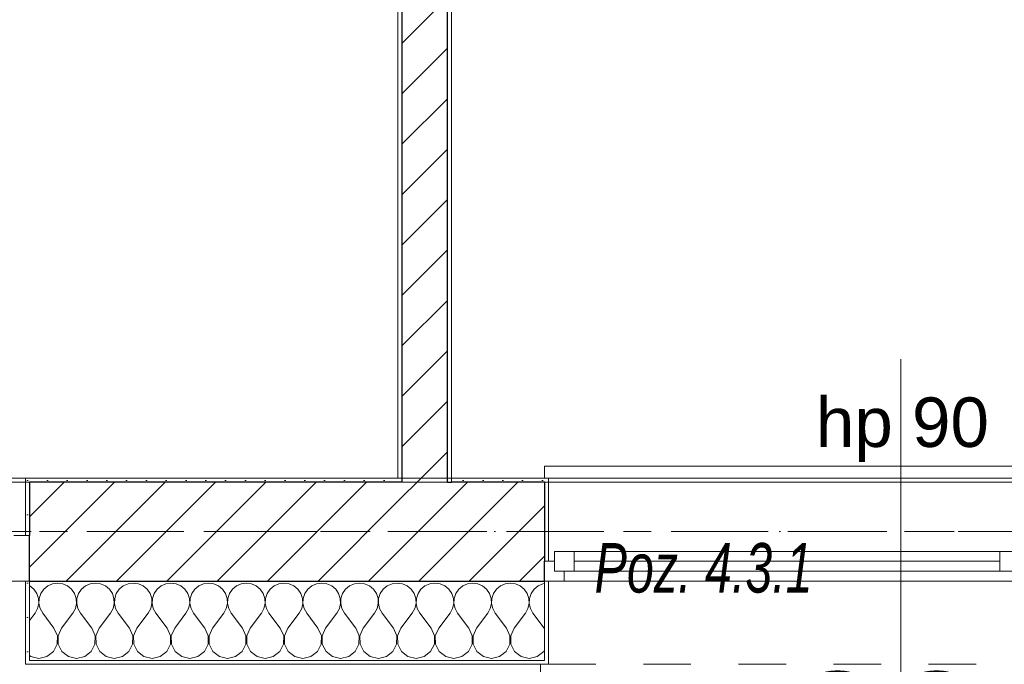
# Model space of a CAD drawing. Header units: millimetres. Extents: x -52968 to 399385, y -141133 to 110561.
# Tile 98 of 146: x 80380 to 82866, y -117378 to -115751. Entities that reach past the tile are written whole.
import ezdxf

# ---------------------------------------------------------------- set-up
doc = ezdxf.new("R2010")
doc.units = ezdxf.units.MM
for name, pattern in [('SIM-Wegliniec-21.07.2025-Parter$0$Kropki i Kreski', [360, 180, -90, 0, -90]), ('SIM-Wegliniec-21.07.2025-Parter$0$Przerywana', [240, 120, -120]), ('SIM-Wegliniec-21.07.2025-Parter$0$Przerywana długa', [390, 250, -140]), ('SIM-Wegliniec-21.07.2025-Parter$0$Przerywana podwójnie', [295, 125, -50, 70, -50])]:
    doc.linetypes.add(name, pattern=pattern)
doc.layers.add('_xref', color=250, linetype='Continuous')
for name, color, linetype, lineweight in [('SIM-Wegliniec-21.07.2025-Parter$0$Nowe_A-Balkony_Nr_pióra__89', 250, 'Continuous', 0), ('SIM-Wegliniec-21.07.2025-Parter$0$Nowe_A-Belki-Wieniec_Nr_pióra__69', 250, 'Continuous', 0), ('SIM-Wegliniec-21.07.2025-Parter$0$Nowe_A-Belki-Wieniec_Nr_pióra__90', 250, 'Continuous', 0), ('SIM-Wegliniec-21.07.2025-Parter$0$Nowe_A-Konstrukcja Opis_Nr_pióra__58', 250, 'Continuous', 0), ('SIM-Wegliniec-21.07.2025-Parter$0$Nowe_A-Osi_Nr_pióra__20', 250, 'Continuous', 0), ('SIM-Wegliniec-21.07.2025-Parter$0$Nowe_A-Posadzki_Nr_pióra__89', 250, 'Continuous', 0), ('SIM-Wegliniec-21.07.2025-Parter$0$Nowe_A-Płyta-Grunt_Nr_pióra__89', 250, 'Continuous', 0), ('SIM-Wegliniec-21.07.2025-Parter$0$Nowe_A-Strefy-Parter_Nr_pióra__94', 250, 'Continuous', 0), ('SIM-Wegliniec-21.07.2025-Parter$0$Nowe_A-Ściany-Działowe', 250, 'Continuous', 0), ('SIM-Wegliniec-21.07.2025-Parter$0$Nowe_A-Ściany-Działowe_Nr_pióra__27', 250, 'Continuous', 0), ('SIM-Wegliniec-21.07.2025-Parter$0$Nowe_A-Ściany-Działowe_Nr_pióra__47', 250, 'Continuous', 0), ('SIM-Wegliniec-21.07.2025-Parter$0$Nowe_A-Ściany-Zewnętrzne', 250, 'Continuous', 0), ('SIM-Wegliniec-21.07.2025-Parter$0$Nowe_A-Ściany-Zewnętrzne_Nr_pióra__174', 250, 'Continuous', 0), ('SIM-Wegliniec-21.07.2025-Parter$0$Nowe_A-Ściany-Zewnętrzne_Nr_pióra__27', 250, 'Continuous', 0), ('SIM-Wegliniec-21.07.2025-Parter$0$Nowe_A-Ściany-Zewnętrzne_Nr_pióra__47', 250, 'Continuous', 0), ('SIM-Wegliniec-21.07.2025-Parter$0$Nowe_A-Ściany-Zewnętrzne_Nr_pióra__67', 250, 'Continuous', 0), ('SIM-Wegliniec-21.07.2025-Parter$0$Nowe_Drzwi Archicad_Nr_pióra__23', 250, 'Continuous', 0), ('SIM-Wegliniec-21.07.2025-Parter$0$Nowe_Drzwi Archicad_Nr_pióra__27', 250, 'Continuous', 0), ('SIM-Wegliniec-21.07.2025-Parter$0$Nowe_Drzwi Archicad_Nr_pióra__47', 250, 'Continuous', 0), ('SIM-Wegliniec-21.07.2025-Parter$0$Nowe_Okna Archicada_Nr_pióra__23', 250, 'Continuous', 0), ('SIM-Wegliniec-21.07.2025-Parter$0$Nowe_Okna Archicada_Nr_pióra__27', 250, 'Continuous', 0), ('SIM-Wegliniec-21.07.2025-Parter$0$Nowe_Okna Archicada_Nr_pióra__3', 250, 'Continuous', 0), ('SIM-Wegliniec-21.07.2025-Parter$0$Nowe_Okna Archicada_Nr_pióra__47', 250, 'Continuous', 0), ('SIM-Wegliniec-21.07.2025-Parter$0$Nowe_Znaczniki okien Archicada_Nr_pióra__45', 250, 'Continuous', 0), ('SIM-Wegliniec-21.07.2025-Parter$0$Nowe_Znaczniki okien Archicada_Nr_pióra__7', 250, 'Continuous', 0)]:
    doc.layers.add(name, color=color, linetype=linetype, lineweight=lineweight)
doc.styles.add('SIM-Wegliniec-21.07.2025-Parter$0$STYL_AUTOMATYCZNY_1', font='arial.ttf')
doc.styles.add('SIM-Wegliniec-21.07.2025-Parter$0$STYL_AUTOMATYCZNY_6', font='arial.ttf', dxfattribs={"width": 0.7})
pattern_1 = [(0, (0, 0), (0, 86.60254), [0, -50]), (0, (25, 43.3), (0, 86.60254), [0, -50])]
pattern_2 = [(45, (0, 0), (-63.63961, 63.63961), [])]

# ---------------------------------------------------------------- blocks, each defined once
blk = doc.blocks.new('SIM-Wegliniec-21.07.2025-Parter')
at = {"layer": 'SIM-Wegliniec-21.07.2025-Parter$0$Nowe_A-Ściany-Działowe', "linetype": 'Continuous', "lineweight": 0, "true_color": 0x000000}
h = blk.add_hatch(dxfattribs=at)
h.set_pattern_fill('Tynk', color=18, style=0, pattern_type=2)
h.set_pattern_definition(pattern_1)
h.paths.add_polyline_path([(81335.1, -116907.6), (81345.1, -116907.6), (81345.1, -114612.6), (81335.1, -114612.6)])
at = {"layer": 'SIM-Wegliniec-21.07.2025-Parter$0$Nowe_A-Ściany-Działowe', "linetype": 'Continuous', "lineweight": 0}
h = blk.add_hatch(dxfattribs=at)
h.set_pattern_fill('Bloczki_ceramiczne', color=256, style=0, pattern_type=2)
h.set_pattern_definition(pattern_2)
h.paths.add_polyline_path([(81345.1, -116907.6), (81460.1, -116907.6), (81460.1, -114612.6), (81345.1, -114612.6)])
at = {"layer": 'SIM-Wegliniec-21.07.2025-Parter$0$Nowe_A-Ściany-Działowe', "linetype": 'Continuous', "lineweight": 0, "true_color": 0x000000}
h = blk.add_hatch(dxfattribs=at)
h.set_pattern_fill('Tynk', color=18, style=0, pattern_type=2)
h.set_pattern_definition(pattern_1)
h.paths.add_polyline_path([(81460.1, -114612.6), (81460.1, -116907.6), (81470.1, -116907.6), (81470.1, -114612.6)])
at = {"layer": 'SIM-Wegliniec-21.07.2025-Parter$0$Nowe_A-Ściany-Działowe', "linetype": 'Continuous', "lineweight": 0}
h = blk.add_hatch(dxfattribs=at)
h.set_pattern_fill('Bloczki_ceramiczne', color=256, style=0, pattern_type=2)
h.set_pattern_definition(pattern_2)
h.paths.add_polyline_path([(81460.1, -116907.6), (81345.1, -116907.6), (81345.1, -116917.6), (81460.1, -116917.6)])
at = {"layer": 'SIM-Wegliniec-21.07.2025-Parter$0$Nowe_A-Ściany-Działowe', "linetype": 'Continuous', "lineweight": 0, "true_color": 0x000000}
h = blk.add_hatch(dxfattribs=at)
h.set_pattern_fill('Tynk', color=18, style=0, pattern_type=2)
h.set_pattern_definition(pattern_1)
h.paths.add_polyline_path([(81470.1, -116907.6), (81460.1, -116907.6), (81460.1, -116917.6), (81470.1, -116917.6)])
at = {"layer": 'SIM-Wegliniec-21.07.2025-Parter$0$Nowe_A-Ściany-Zewnętrzne', "linetype": 'Continuous', "lineweight": 0}
h = blk.add_hatch(dxfattribs=at)
h.set_pattern_fill('Tynk', color=256, style=0, pattern_type=2)
h.set_pattern_definition(pattern_1)
h.paths.add_polyline_path([(80395.1, -116907.6), (80395.1, -117052.6), (80405.1, -117052.6), (80405.1, -116917.6), (80405.1, -116907.6)])
h = blk.add_hatch(dxfattribs=at)
h.set_pattern_fill('Tynk', color=256, style=0, pattern_type=2)
h.set_pattern_definition(pattern_1)
h.paths.add_polyline_path([(81335.1, -116907.6), (80405.1, -116907.6), (80405.1, -116917.6), (81335.1, -116917.6)])
h = blk.add_hatch(dxfattribs=at)
h.set_pattern_fill('Bloczki_ceramiczne', color=256, style=0, pattern_type=2)
h.set_pattern_definition(pattern_2)
h.paths.add_polyline_path([(81345.1, -116917.6), (80405.1, -116917.6), (80405.1, -117052.6), (80405.1, -117167.6), (81345.1, -117167.6)])
at = {"layer": 'SIM-Wegliniec-21.07.2025-Parter$0$Nowe_A-Ściany-Zewnętrzne', "linetype": 'Continuous', "lineweight": 0, "true_color": 0x000000}
h = blk.add_hatch(dxfattribs=at)
h.set_pattern_fill('Tynk', color=18, style=0, pattern_type=2)
h.set_pattern_definition(pattern_1)
h.paths.add_polyline_path([(81345.1, -116907.6), (81335.1, -116907.6), (81335.1, -116917.6), (81345.1, -116917.6)])
at = {"layer": 'SIM-Wegliniec-21.07.2025-Parter$0$Nowe_A-Ściany-Zewnętrzne', "linetype": 'Continuous', "lineweight": 0}
h = blk.add_hatch(dxfattribs=at)
h.set_pattern_fill('Bloczki_ceramiczne', color=256, style=0, pattern_type=2)
h.set_pattern_definition(pattern_2)
h.paths.add_polyline_path([(81460.1, -116917.6), (81345.1, -116917.6), (81345.1, -117167.6), (81460.1, -117167.6)])
h = blk.add_hatch(dxfattribs=at)
h.set_pattern_fill('Bloczki_ceramiczne', color=256, style=0, pattern_type=2)
h.set_pattern_definition(pattern_2)
h.paths.add_polyline_path([(81460.1, -116917.6), (81460.1, -117167.6), (81705.1, -117167.6), (81705.1, -117117.6), (81705.1, -116917.6)])
h = blk.add_hatch(dxfattribs=at)
h.set_pattern_fill('Tynk', color=256, style=0, pattern_type=2)
h.set_pattern_definition(pattern_1)
h.paths.add_polyline_path([(81705.1, -116907.6), (81470.1, -116907.6), (81470.1, -116917.6), (81705.1, -116917.6)])
at = {"layer": 'SIM-Wegliniec-21.07.2025-Parter$0$Nowe_A-Ściany-Zewnętrzne', "linetype": 'Continuous', "lineweight": 0, "true_color": 0x000000}
h = blk.add_hatch(dxfattribs=at)
h.set_pattern_fill('Tynk', color=18, style=0, pattern_type=2)
h.set_pattern_definition(pattern_1)
h.paths.add_polyline_path([(81715.1, -116907.6), (81705.1, -116907.6), (81705.1, -116917.6), (81705.1, -117117.6), (81715.1, -117117.6)])
at = {"layer": 'SIM-Wegliniec-21.07.2025-Parter$0$Nowe_A-Ściany-Zewnętrzne', "linetype": 'Continuous', "lineweight": 0}
h = blk.add_hatch(dxfattribs=at)
h.set_pattern_fill('Tynk', color=256, style=0, pattern_type=2)
h.set_pattern_definition(pattern_1)
h.paths.add_polyline_path([(80405.1, -117377.6), (80405.1, -117367.6), (80405.1, -117167.6), (80395.1, -117167.6), (80395.1, -117377.6)])
at = {"layer": 'SIM-Wegliniec-21.07.2025-Parter$0$Nowe_A-Ściany-Zewnętrzne', "linetype": 'Continuous', "lineweight": 0, "true_color": 0x000000}
h = blk.add_hatch(dxfattribs=at)
h.set_pattern_fill('Tynk', color=18, style=0, pattern_type=2)
h.set_pattern_definition(pattern_1)
h.paths.add_polyline_path([(81705.1, -117377.6), (81715.1, -117377.6), (81715.1, -117167.6), (81705.1, -117167.6), (81705.1, -117367.6)])
h = blk.add_hatch(dxfattribs=at)
h.set_pattern_fill('Tynk', color=18, style=0, pattern_type=2)
h.set_pattern_definition(pattern_1)
h.paths.add_polyline_path([(80405.1, -117367.6), (80405.1, -117377.6), (81705.1, -117377.6), (81705.1, -117367.6)])
at = {"layer": 'SIM-Wegliniec-21.07.2025-Parter$0$Nowe_A-Balkony_Nr_pióra__89', "linetype": 'Continuous', "lineweight": 13, "flags": 128}
blk.add_lwpolyline([(91030.1, -117167.6), (91030.1, -118877.6), (64980.1, -118877.6), (64980.1, -117167.6)], close=True, dxfattribs=at)
at = {"layer": 'SIM-Wegliniec-21.07.2025-Parter$0$Nowe_A-Belki-Wieniec_Nr_pióra__69', "linetype": 'SIM-Wegliniec-21.07.2025-Parter$0$Kropki i Kreski', "lineweight": 13}
blk.add_line((65105.1, -117042.6), (90905.1, -117042.6), dxfattribs=at)
at = {"layer": 'SIM-Wegliniec-21.07.2025-Parter$0$Nowe_A-Belki-Wieniec_Nr_pióra__90', "linetype": 'SIM-Wegliniec-21.07.2025-Parter$0$Przerywana długa', "lineweight": 13}
for p, q in [((78130.1, -116917.6), (83880.1, -116917.6)), ((64980.1, -117167.6), (91030.1, -117167.6))]:
    blk.add_line(p, q, dxfattribs=at)
at = {"layer": 'SIM-Wegliniec-21.07.2025-Parter$0$Nowe_A-Osi_Nr_pióra__20', "linetype": 'SIM-Wegliniec-21.07.2025-Parter$0$Przerywana podwójnie', "lineweight": 13}
blk.add_line((63144.7, -117042.6), (90961.9, -117042.6), dxfattribs=at)
at = {"layer": 'SIM-Wegliniec-21.07.2025-Parter$0$Nowe_A-Posadzki_Nr_pióra__89', "linetype": 'Continuous', "lineweight": 13, "flags": 128}
blk.add_lwpolyline([(72130.1, -116907.6), (84130.1, -116907.6), (84130.1, -109417.6), (72130.1, -109417.6), (72130.1, -109667.6), (74550.1, -109667.6), (74550.1, -112537.6), (72130.1, -112537.6), (72130.1, -109667.6)], close=True, dxfattribs=at)
at = {"layer": 'SIM-Wegliniec-21.07.2025-Parter$0$Nowe_A-Płyta-Grunt_Nr_pióra__89', "linetype": 'Continuous', "lineweight": 13, "flags": 128}
blk.add_lwpolyline([(65230.1, -116917.6), (90780.1, -116917.6), (90780.1, -99167.6), (65230.1, -99167.6)], close=True, dxfattribs=at)
at = {"layer": 'SIM-Wegliniec-21.07.2025-Parter$0$Nowe_A-Strefy-Parter_Nr_pióra__94', "linetype": 'Continuous', "lineweight": 13, "flags": 128}
for points in [[(78140.1, -116907.6), (81335.1, -116907.6), (81335.1, -112777.6), (82035.1, -112777.6), (82035.1, -111477.6), (80575.1, -111477.6), (80200.1, -111477.6), (80200.1, -109677.6), (78945.4, -109677.6), (78945.4, -110102.6), (78140.1, -110102.6), (78140.2, -112957.6), (78740.2, -112957.6), (78740.2, -113092.6), (78140.1, -113092.6)], [(81470.1, -112912.6), (81470.1, -116907.6), (83870.1, -116907.6), (83870.1, -112912.6)]]:
    blk.add_lwpolyline(points, close=True, dxfattribs=at)
at = {"layer": 'SIM-Wegliniec-21.07.2025-Parter$0$Nowe_A-Ściany-Działowe_Nr_pióra__27', "linetype": 'Continuous', "lineweight": 25}
for p, q in [((81345.1, -114612.6), (81345.1, -116907.6)), ((81460.1, -116907.6), (81460.1, -114612.6))]:
    blk.add_line(p, q, dxfattribs=at)
at = {"layer": 'SIM-Wegliniec-21.07.2025-Parter$0$Nowe_A-Ściany-Działowe_Nr_pióra__47', "linetype": 'Continuous', "lineweight": 15, "flags": 128}
for points in [[(81335.1, -114612.6), (81335.1, -116907.6)], [(81470.1, -116907.6), (81470.1, -114612.6)]]:
    blk.add_lwpolyline(points, dxfattribs=at)
at = {"layer": 'SIM-Wegliniec-21.07.2025-Parter$0$Nowe_A-Ściany-Zewnętrzne_Nr_pióra__174', "linetype": 'Continuous', "lineweight": 5}
for p, q in [((80463.2, -117174.2), (80451.2, -117179.5)), ((80476.2, -117172.4), (80463.2, -117174.2)), ((80489.2, -117174.2), (80476.2, -117172.4)), ((80501.2, -117179.5), (80489.2, -117174.2)), ((80558.4, -117174.2), (80546.4, -117179.5)), ((80571.4, -117172.4), (80558.4, -117174.2)), ((80584.4, -117174.2), (80571.4, -117172.4)), ((80596.5, -117179.5), (80584.4, -117174.2)), ((80653.7, -117174.2), (80641.6, -117179.5)), ((80666.7, -117172.4), (80653.7, -117174.2)), ((80679.7, -117174.2), (80666.7, -117172.4)), ((80691.7, -117179.5), (80679.7, -117174.2)), ((80748.9, -117174.2), (80736.9, -117179.5)), ((80761.9, -117172.4), (80748.9, -117174.2)), ((80774.9, -117174.2), (80761.9, -117172.4)), ((80786.9, -117179.5), (80774.9, -117174.2)), ((80844.1, -117174.2), (80832.1, -117179.5)), ((80857.1, -117172.4), (80844.1, -117174.2)), ((80870.2, -117174.2), (80857.1, -117172.4)), ((80882.2, -117179.5), (80870.2, -117174.2)), ((80939.4, -117174.2), (80927.3, -117179.5)), ((80952.4, -117172.4), (80939.4, -117174.2)), ((80965.4, -117174.2), (80952.4, -117172.4)), ((80977.4, -117179.5), (80965.4, -117174.2)), ((81034.6, -117174.2), (81022.6, -117179.5)), ((81047.6, -117172.4), (81034.6, -117174.2)), ((81060.6, -117174.2), (81047.6, -117172.4)), ((81072.7, -117179.5), (81060.6, -117174.2)), ((81129.8, -117174.2), (81117.8, -117179.5)), ((81142.9, -117172.4), (81129.8, -117174.2)), ((81155.9, -117174.2), (81142.9, -117172.4)), ((81167.9, -117179.5), (81155.9, -117174.2)), ((81225.1, -117174.2), (81213.1, -117179.5)), ((81238.1, -117172.4), (81225.1, -117174.2)), ((81251.1, -117174.2), (81238.1, -117172.4)), ((81263.1, -117179.5), (81251.1, -117174.2)), ((81320.3, -117174.2), (81308.3, -117179.5)), ((81333.3, -117172.4), (81320.3, -117174.2)), ((81346.3, -117174.2), (81333.3, -117172.4)), ((81358.4, -117179.5), (81346.3, -117174.2)), ((81415.6, -117174.2), (81403.5, -117179.5)), ((81428.6, -117172.4), (81415.6, -117174.2)), ((81441.6, -117174.2), (81428.6, -117172.4)), ((81453.6, -117179.5), (81441.6, -117174.2)), ((81510.8, -117174.2), (81498.8, -117179.5)), ((81523.8, -117172.4), (81510.8, -117174.2)), ((81536.8, -117174.2), (81523.8, -117172.4)), ((81548.8, -117179.5), (81536.8, -117174.2)), ((81606, -117174.2), (81594, -117179.5)), ((81619, -117172.4), (81606, -117174.2)), ((81632.1, -117174.2), (81619, -117172.4)), ((81644.1, -117179.5), (81632.1, -117174.2)), ((81701.3, -117174.2), (81689.3, -117179.5)), ((81705.1, -117173.6), (81701.3, -117174.2)), ((80406, -117179.5), (80405.1, -117179.1)), ((80416.1, -117187.9), (80406, -117179.5)), ((80423.5, -117198.7), (80416.1, -117187.9)), ((80427.7, -117211.1), (80423.5, -117198.7)), ((80433.6, -117198.7), (80429.4, -117211.1)), ((80441, -117187.9), (80433.6, -117198.7)), ((80451.2, -117179.5), (80441, -117187.9)), ((80511.3, -117187.9), (80501.2, -117179.5)), ((80518.8, -117198.7), (80511.3, -117187.9)), ((80523, -117211.1), (80518.8, -117198.7)), ((80528.8, -117198.7), (80524.6, -117211.1)), ((80536.3, -117187.9), (80528.8, -117198.7)), ((80546.4, -117179.5), (80536.3, -117187.9)), ((80606.6, -117187.9), (80596.5, -117179.5)), ((80614, -117198.7), (80606.6, -117187.9)), ((80618.2, -117211.1), (80614, -117198.7)), ((80624.1, -117198.7), (80619.9, -117211.1)), ((80631.5, -117187.9), (80624.1, -117198.7)), ((80641.6, -117179.5), (80631.5, -117187.9)), ((80701.8, -117187.9), (80691.7, -117179.5)), ((80709.3, -117198.7), (80701.8, -117187.9)), ((80713.5, -117211.1), (80709.3, -117198.7)), ((80719.3, -117198.7), (80715.1, -117211.1)), ((80726.8, -117187.9), (80719.3, -117198.7)), ((80736.9, -117179.5), (80726.8, -117187.9)), ((80797.1, -117187.9), (80786.9, -117179.5)), ((80804.5, -117198.7), (80797.1, -117187.9)), ((80808.7, -117211.1), (80804.5, -117198.7)), ((80814.6, -117198.7), (80810.4, -117211.1)), ((80822, -117187.9), (80814.6, -117198.7)), ((80832.1, -117179.5), (80822, -117187.9)), ((80892.3, -117187.9), (80882.2, -117179.5)), ((80899.7, -117198.7), (80892.3, -117187.9)), ((80903.9, -117211.1), (80899.7, -117198.7)), ((80909.8, -117198.7), (80905.6, -117211.1)), ((80917.2, -117187.9), (80909.8, -117198.7)), ((80927.3, -117179.5), (80917.2, -117187.9)), ((80987.5, -117187.9), (80977.4, -117179.5)), ((80995, -117198.7), (80987.5, -117187.9)), ((80999.2, -117211.1), (80995, -117198.7)), ((81005, -117198.7), (81000.8, -117211.1)), ((81012.5, -117187.9), (81005, -117198.7)), ((81022.6, -117179.5), (81012.5, -117187.9)), ((81082.8, -117187.9), (81072.7, -117179.5)), ((81090.2, -117198.7), (81082.8, -117187.9)), ((81094.4, -117211.1), (81090.2, -117198.7)), ((81100.3, -117198.7), (81096.1, -117211.1)), ((81107.7, -117187.9), (81100.3, -117198.7)), ((81117.8, -117179.5), (81107.7, -117187.9)), ((81178, -117187.9), (81167.9, -117179.5)), ((81185.4, -117198.7), (81178, -117187.9)), ((81189.6, -117211.1), (81185.4, -117198.7)), ((81195.5, -117198.7), (81191.3, -117211.1)), ((81202.9, -117187.9), (81195.5, -117198.7)), ((81213.1, -117179.5), (81202.9, -117187.9)), ((81273.2, -117187.9), (81263.1, -117179.5)), ((81280.7, -117198.7), (81273.2, -117187.9)), ((81284.9, -117211.1), (81280.7, -117198.7)), ((81290.7, -117198.7), (81286.5, -117211.1)), ((81298.2, -117187.9), (81290.7, -117198.7)), ((81308.3, -117179.5), (81298.2, -117187.9)), ((81368.5, -117187.9), (81358.4, -117179.5)), ((81375.9, -117198.7), (81368.5, -117187.9)), ((81380.1, -117211.1), (81375.9, -117198.7)), ((81386, -117198.7), (81381.8, -117211.1)), ((81393.4, -117187.9), (81386, -117198.7)), ((81403.5, -117179.5), (81393.4, -117187.9)), ((81463.7, -117187.9), (81453.6, -117179.5)), ((81471.2, -117198.7), (81463.7, -117187.9)), ((81475.4, -117211.1), (81471.2, -117198.7)), ((81481.2, -117198.7), (81477, -117211.1)), ((81488.7, -117187.9), (81481.2, -117198.7)), ((81498.8, -117179.5), (81488.7, -117187.9)), ((81559, -117187.9), (81548.8, -117179.5)), ((81566.4, -117198.7), (81559, -117187.9)), ((81570.6, -117211.1), (81566.4, -117198.7)), ((81576.5, -117198.7), (81572.3, -117211.1)), ((81583.9, -117187.9), (81576.5, -117198.7)), ((81594, -117179.5), (81583.9, -117187.9)), ((81654.2, -117187.9), (81644.1, -117179.5)), ((81661.6, -117198.7), (81654.2, -117187.9)), ((81665.8, -117211.1), (81661.6, -117198.7)), ((81671.7, -117198.7), (81667.5, -117211.1)), ((81679.1, -117187.9), (81671.7, -117198.7)), ((81689.3, -117179.5), (81679.1, -117187.9)), ((80425.4, -117237.1), (80428.4, -117224.3)), ((80428.4, -117224.3), (80427.7, -117211.1)), ((80429.4, -117211.1), (80428.8, -117224.3)), ((80428.8, -117224.3), (80431.7, -117237.1)), ((80520.6, -117237.1), (80523.6, -117224.3)), ((80523.6, -117224.3), (80523, -117211.1)), ((80524.6, -117211.1), (80524, -117224.3)), ((80524, -117224.3), (80527, -117237.1)), ((80615.9, -117237.1), (80618.9, -117224.3)), ((80618.9, -117224.3), (80618.2, -117211.1)), ((80619.9, -117211.1), (80619.2, -117224.3)), ((80619.2, -117224.3), (80622.2, -117237.1)), ((80711.1, -117237.1), (80714.1, -117224.3)), ((80714.1, -117224.3), (80713.5, -117211.1)), ((80715.1, -117211.1), (80714.5, -117224.3)), ((80714.5, -117224.3), (80717.5, -117237.1)), ((80806.4, -117237.1), (80809.3, -117224.3)), ((80809.3, -117224.3), (80808.7, -117211.1)), ((80810.4, -117211.1), (80809.7, -117224.3)), ((80809.7, -117224.3), (80812.7, -117237.1)), ((80901.6, -117237.1), (80904.6, -117224.3)), ((80904.6, -117224.3), (80903.9, -117211.1)), ((80905.6, -117211.1), (80905, -117224.3)), ((80905, -117224.3), (80907.9, -117237.1)), ((80996.8, -117237.1), (80999.8, -117224.3)), ((80999.8, -117224.3), (80999.2, -117211.1)), ((81000.8, -117211.1), (81000.2, -117224.3)), ((81000.2, -117224.3), (81003.2, -117237.1)), ((81092.1, -117237.1), (81095, -117224.3)), ((81095, -117224.3), (81094.4, -117211.1)), ((81096.1, -117211.1), (81095.4, -117224.3)), ((81095.4, -117224.3), (81098.4, -117237.1)), ((81187.3, -117237.1), (81190.3, -117224.3)), ((81190.3, -117224.3), (81189.6, -117211.1)), ((81191.3, -117211.1), (81190.7, -117224.3)), ((81190.7, -117224.3), (81193.6, -117237.1)), ((81282.5, -117237.1), (81285.5, -117224.3)), ((81285.5, -117224.3), (81284.9, -117211.1)), ((81286.5, -117211.1), (81285.9, -117224.3)), ((81285.9, -117224.3), (81288.9, -117237.1)), ((81377.8, -117237.1), (81380.8, -117224.3)), ((81380.8, -117224.3), (81380.1, -117211.1)), ((81381.8, -117211.1), (81381.1, -117224.3)), ((81381.1, -117224.3), (81384.1, -117237.1)), ((81473, -117237.1), (81476, -117224.3)), ((81476, -117224.3), (81475.4, -117211.1)), ((81477, -117211.1), (81476.4, -117224.3)), ((81476.4, -117224.3), (81479.4, -117237.1)), ((81568.3, -117237.1), (81571.2, -117224.3)), ((81571.2, -117224.3), (81570.6, -117211.1)), ((81572.3, -117211.1), (81571.6, -117224.3)), ((81571.6, -117224.3), (81574.6, -117237.1)), ((81663.5, -117237.1), (81666.5, -117224.3)), ((81666.5, -117224.3), (81665.8, -117211.1)), ((81667.5, -117211.1), (81666.9, -117224.3)), ((81666.9, -117224.3), (81669.8, -117237.1)), ((80405.1, -117267.2), (80419, -117248.6)), ((80419, -117248.6), (80425.4, -117237.1)), ((80431.7, -117237.1), (80438.1, -117248.6)), ((80466.7, -117286.6), (80438.1, -117248.6)), ((80485.7, -117286.6), (80514.3, -117248.6)), ((80514.3, -117248.6), (80520.6, -117237.1)), ((80527, -117237.1), (80533.3, -117248.6)), ((80561.9, -117286.6), (80533.3, -117248.6)), ((80581, -117286.6), (80609.5, -117248.6)), ((80609.5, -117248.6), (80615.9, -117237.1)), ((80622.2, -117237.1), (80628.6, -117248.6)), ((80657.1, -117286.6), (80628.6, -117248.6)), ((80676.2, -117286.6), (80704.8, -117248.6)), ((80704.8, -117248.6), (80711.1, -117237.1)), ((80717.5, -117237.1), (80723.8, -117248.6)), ((80752.4, -117286.6), (80723.8, -117248.6)), ((80771.4, -117286.6), (80800, -117248.6)), ((80800, -117248.6), (80806.4, -117237.1)), ((80812.7, -117237.1), (80819, -117248.6)), ((80847.6, -117286.6), (80819, -117248.6)), ((80866.7, -117286.6), (80895.2, -117248.6)), ((80895.2, -117248.6), (80901.6, -117237.1)), ((80907.9, -117237.1), (80914.3, -117248.6)), ((80942.9, -117286.6), (80914.3, -117248.6)), ((80961.9, -117286.6), (80990.5, -117248.6)), ((80990.5, -117248.6), (80996.8, -117237.1)), ((81003.2, -117237.1), (81009.5, -117248.6)), ((81038.1, -117286.6), (81009.5, -117248.6)), ((81057.1, -117286.6), (81085.7, -117248.6)), ((81085.7, -117248.6), (81092.1, -117237.1)), ((81098.4, -117237.1), (81104.8, -117248.6)), ((81133.3, -117286.6), (81104.8, -117248.6)), ((81152.4, -117286.6), (81181, -117248.6)), ((81181, -117248.6), (81187.3, -117237.1)), ((81193.6, -117237.1), (81200, -117248.6)), ((81228.6, -117286.6), (81200, -117248.6)), ((81247.6, -117286.6), (81276.2, -117248.6)), ((81276.2, -117248.6), (81282.5, -117237.1)), ((81288.9, -117237.1), (81295.2, -117248.6)), ((81323.8, -117286.6), (81295.2, -117248.6)), ((81342.9, -117286.6), (81371.4, -117248.6)), ((81371.4, -117248.6), (81377.8, -117237.1)), ((81384.1, -117237.1), (81390.5, -117248.6)), ((81419, -117286.6), (81390.5, -117248.6)), ((81438.1, -117286.6), (81466.7, -117248.6)), ((81466.7, -117248.6), (81473, -117237.1)), ((81479.4, -117237.1), (81485.7, -117248.6)), ((81514.3, -117286.6), (81485.7, -117248.6)), ((81533.3, -117286.6), (81561.9, -117248.6)), ((81561.9, -117248.6), (81568.3, -117237.1)), ((81574.6, -117237.1), (81581, -117248.6)), ((81609.5, -117286.6), (81581, -117248.6)), ((81628.6, -117286.6), (81657.1, -117248.6)), ((81657.1, -117248.6), (81663.5, -117237.1)), ((81669.8, -117237.1), (81676.2, -117248.6)), ((81704.8, -117286.6), (81676.2, -117248.6)), ((80475.2, -117305.7), (80466.7, -117286.6)), ((80485.7, -117286.6), (80477.1, -117305.7)), ((80570.5, -117305.7), (80561.9, -117286.6)), ((80581, -117286.6), (80572.4, -117305.7)), ((80665.7, -117305.7), (80657.1, -117286.6)), ((80676.2, -117286.6), (80667.6, -117305.7)), ((80760.9, -117305.7), (80752.4, -117286.6)), ((80771.4, -117286.6), (80762.9, -117305.7)), ((80856.2, -117305.7), (80847.6, -117286.6)), ((80866.7, -117286.6), (80858.1, -117305.7)), ((80951.4, -117305.7), (80942.9, -117286.6)), ((80961.9, -117286.6), (80953.3, -117305.7)), ((81046.7, -117305.7), (81038.1, -117286.6)), ((81057.1, -117286.6), (81048.6, -117305.7)), ((81141.9, -117305.7), (81133.3, -117286.6)), ((81152.4, -117286.6), (81143.8, -117305.7)), ((81237.1, -117305.7), (81228.6, -117286.6)), ((81247.6, -117286.6), (81239.1, -117305.7)), ((81332.4, -117305.7), (81323.8, -117286.6)), ((81342.9, -117286.6), (81334.3, -117305.7)), ((81427.6, -117305.7), (81419, -117286.6)), ((81438.1, -117286.6), (81429.5, -117305.7)), ((81522.9, -117305.7), (81514.3, -117286.6)), ((81533.3, -117286.6), (81524.8, -117305.7)), ((81618.1, -117305.7), (81609.5, -117286.6)), ((81628.6, -117286.6), (81620, -117305.7)), ((81705.1, -117287.4), (81704.8, -117286.6)), ((80474.8, -117326.6), (80475.2, -117305.7)), ((80477.1, -117305.7), (80477.6, -117326.6)), ((80570, -117326.6), (80570.5, -117305.7)), ((80572.4, -117305.7), (80572.8, -117326.6)), ((80665.3, -117326.6), (80665.7, -117305.7)), ((80667.6, -117305.7), (80668.1, -117326.6)), ((80760.5, -117326.6), (80760.9, -117305.7)), ((80762.9, -117305.7), (80763.3, -117326.6)), ((80855.8, -117326.6), (80856.2, -117305.7)), ((80858.1, -117305.7), (80858.5, -117326.6)), ((80951, -117326.6), (80951.4, -117305.7)), ((80953.3, -117305.7), (80953.8, -117326.6)), ((81046.2, -117326.6), (81046.7, -117305.7)), ((81048.6, -117305.7), (81049, -117326.6)), ((81141.5, -117326.6), (81141.9, -117305.7)), ((81143.8, -117305.7), (81144.2, -117326.6)), ((81236.7, -117326.6), (81237.1, -117305.7)), ((81239.1, -117305.7), (81239.5, -117326.6)), ((81331.9, -117326.6), (81332.4, -117305.7)), ((81334.3, -117305.7), (81334.7, -117326.6)), ((81427.2, -117326.6), (81427.6, -117305.7)), ((81429.5, -117305.7), (81430, -117326.6)), ((81522.4, -117326.6), (81522.9, -117305.7)), ((81524.8, -117305.7), (81525.2, -117326.6)), ((81617.7, -117326.6), (81618.1, -117305.7)), ((81620, -117305.7), (81620.4, -117326.6)), ((80449, -117358.2), (80465.4, -117345.3)), ((80465.4, -117345.3), (80474.8, -117326.6)), ((80477.6, -117326.6), (80486.9, -117345.3)), ((80486.9, -117345.3), (80503.4, -117358.2)), ((80544.2, -117358.2), (80560.7, -117345.3)), ((80560.7, -117345.3), (80570, -117326.6)), ((80572.8, -117326.6), (80582.2, -117345.3)), ((80582.2, -117345.3), (80598.6, -117358.2)), ((80639.5, -117358.2), (80655.9, -117345.3)), ((80655.9, -117345.3), (80665.3, -117326.6)), ((80668.1, -117326.6), (80677.4, -117345.3)), ((80677.4, -117345.3), (80693.9, -117358.2)), ((80734.7, -117358.2), (80751.2, -117345.3)), ((80751.2, -117345.3), (80760.5, -117326.6)), ((80763.3, -117326.6), (80772.6, -117345.3)), ((80772.6, -117345.3), (80789.1, -117358.2)), ((80829.9, -117358.2), (80846.4, -117345.3)), ((80846.4, -117345.3), (80855.8, -117326.6)), ((80858.5, -117326.6), (80867.9, -117345.3)), ((80867.9, -117345.3), (80884.4, -117358.2)), ((80925.2, -117358.2), (80941.6, -117345.3)), ((80941.6, -117345.3), (80951, -117326.6)), ((80953.8, -117326.6), (80963.1, -117345.3)), ((80963.1, -117345.3), (80979.6, -117358.2)), ((81020.4, -117358.2), (81036.9, -117345.3)), ((81036.9, -117345.3), (81046.2, -117326.6)), ((81049, -117326.6), (81058.4, -117345.3)), ((81058.4, -117345.3), (81074.8, -117358.2)), ((81115.6, -117358.2), (81132.1, -117345.3)), ((81132.1, -117345.3), (81141.5, -117326.6)), ((81144.2, -117326.6), (81153.6, -117345.3)), ((81153.6, -117345.3), (81170.1, -117358.2)), ((81210.9, -117358.2), (81227.4, -117345.3)), ((81227.4, -117345.3), (81236.7, -117326.6)), ((81239.5, -117326.6), (81248.8, -117345.3)), ((81248.8, -117345.3), (81265.3, -117358.2)), ((81306.1, -117358.2), (81322.6, -117345.3)), ((81322.6, -117345.3), (81331.9, -117326.6)), ((81334.7, -117326.6), (81344.1, -117345.3)), ((81344.1, -117345.3), (81360.5, -117358.2)), ((81401.4, -117358.2), (81417.8, -117345.3)), ((81417.8, -117345.3), (81427.2, -117326.6)), ((81430, -117326.6), (81439.3, -117345.3)), ((81439.3, -117345.3), (81455.8, -117358.2)), ((81496.6, -117358.2), (81513.1, -117345.3)), ((81513.1, -117345.3), (81522.4, -117326.6)), ((81525.2, -117326.6), (81534.6, -117345.3)), ((81534.6, -117345.3), (81551, -117358.2)), ((81591.8, -117358.2), (81608.3, -117345.3)), ((81608.3, -117345.3), (81617.7, -117326.6)), ((81620.4, -117326.6), (81629.8, -117345.3)), ((81629.8, -117345.3), (81646.3, -117358.2)), ((81687.1, -117358.2), (81703.5, -117345.3)), ((81703.5, -117345.3), (81705.1, -117342.2)), ((80405.1, -117355.8), (80408.2, -117358.2)), ((80408.2, -117358.2), (80428.6, -117362.8)), ((80428.6, -117362.8), (80449, -117358.2)), ((80503.4, -117358.2), (80523.8, -117362.8)), ((80523.8, -117362.8), (80544.2, -117358.2)), ((80598.6, -117358.2), (80619, -117362.8)), ((80619, -117362.8), (80639.5, -117358.2)), ((80693.9, -117358.2), (80714.3, -117362.8)), ((80714.3, -117362.8), (80734.7, -117358.2)), ((80789.1, -117358.2), (80809.5, -117362.8)), ((80809.5, -117362.8), (80829.9, -117358.2)), ((80884.4, -117358.2), (80904.8, -117362.8)), ((80904.8, -117362.8), (80925.2, -117358.2)), ((80979.6, -117358.2), (81000, -117362.8)), ((81000, -117362.8), (81020.4, -117358.2)), ((81074.8, -117358.2), (81095.2, -117362.8)), ((81095.2, -117362.8), (81115.6, -117358.2)), ((81170.1, -117358.2), (81190.5, -117362.8)), ((81190.5, -117362.8), (81210.9, -117358.2)), ((81265.3, -117358.2), (81285.7, -117362.8)), ((81285.7, -117362.8), (81306.1, -117358.2)), ((81360.5, -117358.2), (81381, -117362.8)), ((81381, -117362.8), (81401.4, -117358.2)), ((81455.8, -117358.2), (81476.2, -117362.8)), ((81476.2, -117362.8), (81496.6, -117358.2)), ((81551, -117358.2), (81571.4, -117362.8)), ((81571.4, -117362.8), (81591.8, -117358.2)), ((81646.3, -117358.2), (81666.7, -117362.8)), ((81666.7, -117362.8), (81687.1, -117358.2))]:
    blk.add_line(p, q, dxfattribs=at)
at = {"layer": 'SIM-Wegliniec-21.07.2025-Parter$0$Nowe_A-Ściany-Zewnętrzne_Nr_pióra__27', "linetype": 'Continuous', "lineweight": 25}
for p, q in [((81345.1, -116917.6), (80405.1, -116917.6)), ((80405.1, -116917.6), (80405.1, -117052.6)), ((81345.1, -116907.6), (81345.1, -116917.6)), ((81345.1, -116907.6), (81345.1, -116917.6)), ((81460.1, -116917.6), (81460.1, -116907.6)), ((81460.1, -116917.6), (81470.1, -116917.6)), ((81460.1, -116917.6), (81470.1, -116917.6)), ((81705.1, -116917.6), (81470.1, -116917.6)), ((81705.1, -116917.6), (81705.1, -117117.6)), ((80405.1, -117167.6), (80405.1, -117052.6)), ((81705.1, -117167.6), (81705.1, -117117.6)), ((80405.1, -117167.6), (81345.1, -117167.6)), ((81345.1, -117167.6), (81460.1, -117167.6)), ((81460.1, -117167.6), (81705.1, -117167.6))]:
    blk.add_line(p, q, dxfattribs=at)
at = {"layer": 'SIM-Wegliniec-21.07.2025-Parter$0$Nowe_A-Ściany-Zewnętrzne_Nr_pióra__47', "linetype": 'Continuous', "lineweight": 15}
for p, q in [((80395.1, -117052.6), (80395.1, -116907.6)), ((80405.1, -116907.6), (80395.1, -116907.6)), ((81470.1, -116917.6), (81470.1, -116907.6)), ((81470.1, -116917.6), (81470.1, -116907.6)), ((81705.1, -116907.6), (81715.1, -116907.6)), ((81715.1, -117117.6), (81715.1, -116907.6)), ((80405.1, -117052.6), (80395.1, -117052.6)), ((81705.1, -117117.6), (81715.1, -117117.6)), ((80395.1, -117167.6), (80395.1, -117377.6)), ((80405.1, -117167.6), (80395.1, -117167.6)), ((81705.1, -117167.6), (81715.1, -117167.6)), ((81715.1, -117167.6), (81715.1, -117377.6)), ((80405.1, -117377.6), (80395.1, -117377.6)), ((81705.1, -117377.6), (81695.1, -117377.6)), ((81705.1, -117377.6), (81715.1, -117377.6))]:
    blk.add_line(p, q, dxfattribs=at)
at = {"layer": 'SIM-Wegliniec-21.07.2025-Parter$0$Nowe_A-Ściany-Zewnętrzne_Nr_pióra__47', "linetype": 'Continuous', "lineweight": 15, "flags": 128}
for points in [[(81335.1, -116907.6), (80405.1, -116907.6)], [(81705.1, -116907.6), (81470.1, -116907.6)], [(80405.1, -117377.6), (81705.1, -117377.6)]]:
    blk.add_lwpolyline(points, dxfattribs=at)
at = {"layer": 'SIM-Wegliniec-21.07.2025-Parter$0$Nowe_A-Ściany-Zewnętrzne_Nr_pióra__67', "linetype": 'Continuous', "lineweight": 13}
for p, q in [((80405.1, -117367.6), (80405.1, -117167.6)), ((81705.1, -117367.6), (81705.1, -117167.6)), ((80405.1, -117367.6), (81705.1, -117367.6))]:
    blk.add_line(p, q, dxfattribs=at)
at = {"layer": 'SIM-Wegliniec-21.07.2025-Parter$0$Nowe_Drzwi Archicad_Nr_pióra__23', "linetype": 'Continuous', "lineweight": 15}
for p, q in [((80365.1, -117052.6), (80405.1, -117052.6)), ((80405.1, -117052.6), (80405.1, -117167.6)), ((80405.1, -117167.6), (80365.1, -117167.6))]:
    blk.add_line(p, q, dxfattribs=at)
at = {"layer": 'SIM-Wegliniec-21.07.2025-Parter$0$Nowe_Drzwi Archicad_Nr_pióra__27', "linetype": 'Continuous', "lineweight": 25}
blk.add_line((80405.1, -117167.6), (80405.1, -117052.6), dxfattribs=at)
blk.add_line((80405.1, -117167.6), (80405.1, -117052.6), dxfattribs=at)
at = {"layer": 'SIM-Wegliniec-21.07.2025-Parter$0$Nowe_Drzwi Archicad_Nr_pióra__47', "linetype": 'Continuous', "lineweight": 15}
for p, q in [((80405.1, -116907.6), (80395.1, -116907.6)), ((80395.1, -117052.6), (80395.1, -116907.6)), ((80395.1, -117167.6), (80395.1, -117377.6)), ((80405.1, -117377.6), (80395.1, -117377.6))]:
    blk.add_line(p, q, dxfattribs=at)
at = {"layer": 'SIM-Wegliniec-21.07.2025-Parter$0$Nowe_Okna Archicada_Nr_pióra__23', "linetype": 'Continuous', "lineweight": 15}
for p, q in [((81730.1, -117092.6), (81780.1, -117092.6)), ((81730.1, -117142.6), (81730.1, -117092.6)), ((81780.1, -117092.6), (81780.1, -117142.6)), ((81780.1, -117092.6), (82855.1, -117092.6)), ((82855.1, -117142.6), (82855.1, -117092.6)), ((82855.1, -117092.6), (82905.1, -117092.6)), ((81705.1, -117117.6), (81730.1, -117117.6)), ((81730.1, -117117.6), (81730.1, -117142.6)), ((81780.1, -117117.6), (82855.1, -117117.6)), ((81730.1, -117142.6), (81755.1, -117142.6)), ((81780.1, -117142.6), (81730.1, -117142.6)), ((81755.1, -117142.6), (81755.1, -117167.6)), ((82855.1, -117142.6), (81780.1, -117142.6)), ((82905.1, -117142.6), (82855.1, -117142.6)), ((81755.1, -117167.6), (81705.1, -117167.6))]:
    blk.add_line(p, q, dxfattribs=at)
at = {"layer": 'SIM-Wegliniec-21.07.2025-Parter$0$Nowe_Okna Archicada_Nr_pióra__27', "linetype": 'Continuous', "lineweight": 25}
blk.add_line((81705.1, -117167.6), (81705.1, -117117.6), dxfattribs=at)
blk.add_line((81705.1, -117167.6), (81705.1, -117117.6), dxfattribs=at)
at = {"layer": 'SIM-Wegliniec-21.07.2025-Parter$0$Nowe_Okna Archicada_Nr_pióra__3', "linetype": 'Continuous', "lineweight": 13}
for p, q in [((81705.1, -116907.6), (81705.1, -116877.6)), ((81705.1, -116877.6), (83505.1, -116877.6)), ((81780.1, -117092.6), (82855.1, -117092.6)), ((82905.1, -117167.6), (81755.1, -117167.6)), ((81695.1, -117377.6), (81695.1, -117407.6))]:
    blk.add_line(p, q, dxfattribs=at)
at = {"layer": 'SIM-Wegliniec-21.07.2025-Parter$0$Nowe_Okna Archicada_Nr_pióra__3', "linetype": 'SIM-Wegliniec-21.07.2025-Parter$0$Przerywana', "lineweight": 13}
for p, q in [((81715.1, -116907.6), (83495.1, -116907.6)), ((81715.1, -117377.6), (83495.1, -117377.6))]:
    blk.add_line(p, q, dxfattribs=at)
at = {"layer": 'SIM-Wegliniec-21.07.2025-Parter$0$Nowe_Okna Archicada_Nr_pióra__47', "linetype": 'Continuous', "lineweight": 15}
for p, q in [((81705.1, -116907.6), (81715.1, -116907.6)), ((81715.1, -117117.6), (81715.1, -116907.6)), ((81715.1, -117167.6), (81715.1, -117377.6)), ((81705.1, -117377.6), (81695.1, -117377.6)), ((81705.1, -117377.6), (81715.1, -117377.6))]:
    blk.add_line(p, q, dxfattribs=at)
at = {"layer": 'SIM-Wegliniec-21.07.2025-Parter$0$Nowe_Znaczniki okien Archicada_Nr_pióra__45', "linetype": 'Continuous', "lineweight": 15}
blk.add_line((82605.1, -117577.6), (82605.1, -116607.6), dxfattribs=at)
at = {"layer": 'SIM-Wegliniec-21.07.2025-Parter$0$Nowe_A-Konstrukcja Opis_Nr_pióra__58', "linetype": 'Continuous', "lineweight": 13, "insert": (81831.8, -117198.3), "char_height": 125, "attachment_point": 7, "style": 'SIM-Wegliniec-21.07.2025-Parter$0$STYL_AUTOMATYCZNY_6'}
blk.add_mtext('\\A1;{\\pql;\\fArial|b0|i1|c238|p0;\\W0.700000;Poz. 4.3.1}', dxfattribs=at)
at = {"layer": 'SIM-Wegliniec-21.07.2025-Parter$0$Nowe_Znaczniki okien Archicada_Nr_pióra__7', "lineweight": 13, "insert": (82390.6, -116866.7), "char_height": 125, "attachment_point": 7, "style": 'SIM-Wegliniec-21.07.2025-Parter$0$STYL_AUTOMATYCZNY_1'}
blk.add_mtext('\\A1;{\\pql;\\pt0;\\fArial|b0|i0|c238|p0;\\W1.000000;hp 90\\fArial|b0|i0|c238|p0;\\W1.000000;\\A1{\\H.66x;\\S^  ;}\\fArial|b0|i0|c238|p0;\\W1.000000;\\fArial|b0|i0|c238|p0;\\W1.000000;}', dxfattribs=at)
at = {"layer": 'SIM-Wegliniec-21.07.2025-Parter$0$Nowe_Znaczniki okien Archicada_Nr_pióra__7', "lineweight": 13, "char_height": 125, "attachment_point": 7, "rotation": 90, "style": 'SIM-Wegliniec-21.07.2025-Parter$0$STYL_AUTOMATYCZNY_1'}
for s, insert in [('\\A1;{\\pql;\\pt0;\\fArial|b0|i0|c238|p0;\\W1.000000;180\\fArial|b0|i0|c238|p0;\\W1.000000;\\A1{\\H.66x;\\S^  ;}\\fArial|b0|i0|c238|p0;\\W1.000000;\\fArial|b0|i0|c238|p0;\\W1.000000;}', (82544.7, -117677.6)), ('\\A1;{\\pql;\\pt0;\\fArial|b0|i0|c238|p0;\\W1.000000;130\\fArial|b0|i0|c238|p0;\\W1.000000;\\A1{\\H.66x;\\S^  ;}\\fArial|b0|i0|c238|p0;\\W1.000000;\\fArial|b0|i0|c238|p0;\\W1.000000;}', (82794.8, -117677.6))]:
    blk.add_mtext(s, dxfattribs=dict(at, insert=insert))

msp = doc.modelspace()

# ---------------------------------------------------------------- block references
at = {"layer": '_xref'}
msp.add_blockref('SIM-Wegliniec-21.07.2025-Parter', (0, 0), dxfattribs=at)

doc.saveas('drawing.dxf')
